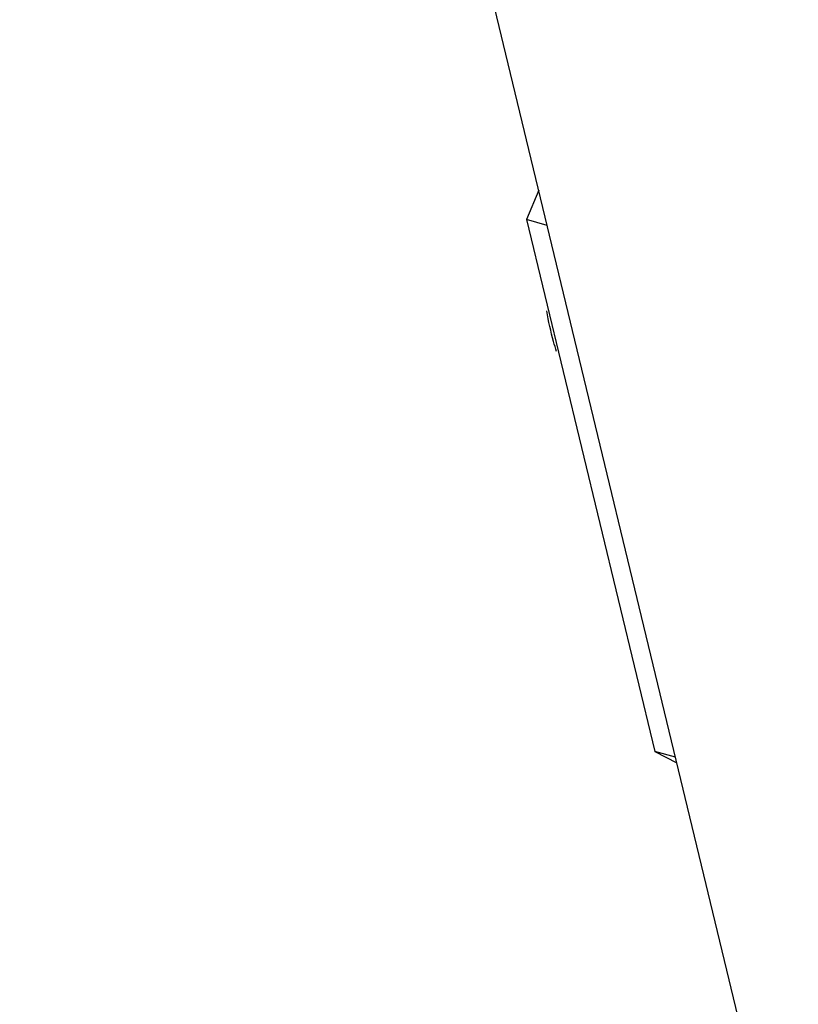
# Model space of a CAD drawing. Header units: millimetres. Extents: x -43833 to -38083, y -3638 to -2112.
# Tile 37 of 114: x -42654.3 to -42647.7, y -3207.57 to -3199.22. Entities that reach past the tile are written whole.
import ezdxf

# ---------------------------------------------------------------- set-up
doc = ezdxf.new("R2010")
doc.units = ezdxf.units.MM

msp = doc.modelspace()

# ---------------------------------------------------------------- linework, layer by layer
at = {"color": 7, "linetype": 'Continuous'}
for p, q in [((-42647.7021, -3209.7845), (-42654.2987, -3182.4276)), ((-42649.9013, -3200.6644), (-42650.0047, -3200.9135)), ((-42650.0047, -3200.9135), (-42648.9176, -3205.4218)), ((-42649.8296, -3200.9618), (-42650.0047, -3200.9135)), ((-42648.9176, -3205.4218), (-42648.7308, -3205.5185)), ((-42648.7425, -3205.4701), (-42648.9176, -3205.4218))]:
    msp.add_line(p, q, dxfattribs=at)
at = {"color": 7, "linetype": 'Continuous', "start_tangent": (-0.301355, 0.953512), "end_tangent": (-0.168611, 0.985683)}
msp.add_spline([(-42649.7502, -3202.0312), (-42649.7751, -3201.9475), (-42649.8331, -3201.6876)], degree=3, dxfattribs=at)

doc.saveas('drawing.dxf')
